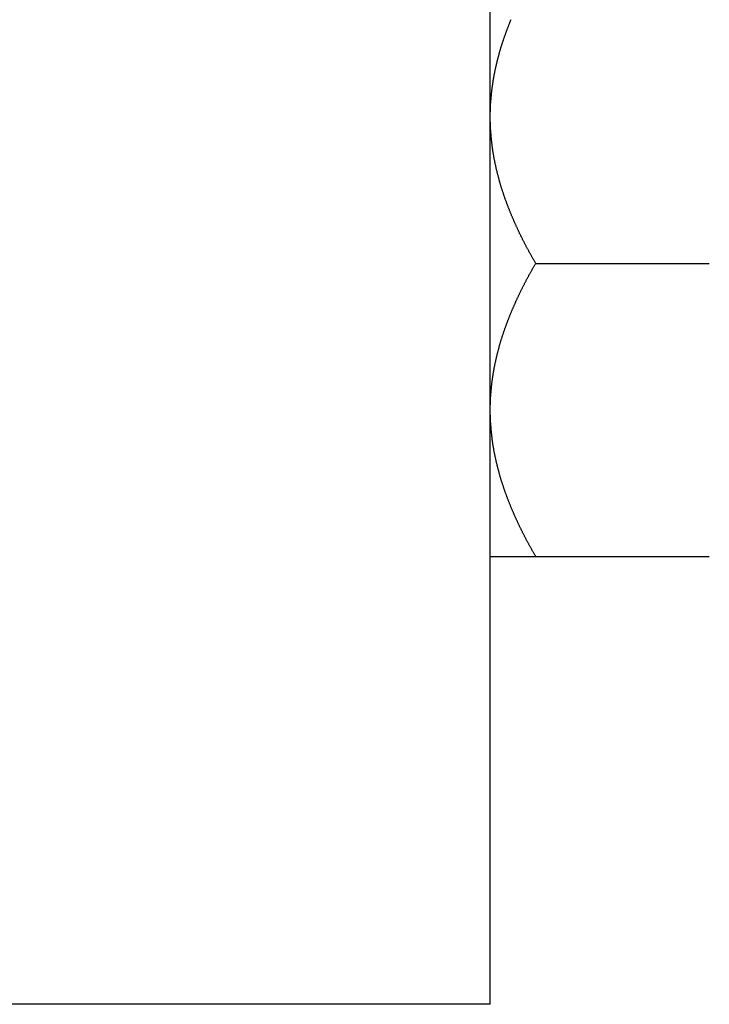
# Model space of a CAD drawing. Extents: x 7.6 to 27.1, y 2.7 to 20.5.
# Tile 20 of 136: x 17.9 to 18.7, y 2.7 to 3.8. Entities that reach past the tile are written whole.
import ezdxf

# ---------------------------------------------------------------- set-up
doc = ezdxf.new("R2010")
doc.units = 0
doc.layers.get('0').update_dxf_attribs({"linetype": 'CONTINUOUS'})

msp = doc.modelspace()

# ---------------------------------------------------------------- linework, layer by layer
at = {"color": 7, "linetype": 'CONTINUOUS'}
for p, q in [((18.43, 2.6817), (18.43, 4.4207)), ((18.4832, 3.5507), (18.6868, 3.5507)), ((18.4832, 3.2069), (18.6868, 3.2069)), ((18.43, 2.6817), (15.097, 2.6817))]:
    msp.add_line(p, q, dxfattribs=at)
at = {"color": 7}
for points in [[(18.43, 3.7226, 0), (18.43, 3.7233, 0), (18.43, 3.724, 0), (18.43, 3.7247, 0), (18.43, 3.7254, 0), (18.43, 3.7261, 0), (18.43, 3.7268, 0), (18.43, 3.7275, 0), (18.43, 3.7282, 0), (18.4301, 3.729, 0), (18.4301, 3.7297, 0), (18.4301, 3.7304, 0), (18.4301, 3.7311, 0), (18.4301, 3.7318, 0), (18.4302, 3.7325, 0), (18.4302, 3.7332, 0), (18.4302, 3.7339, 0), (18.4303, 3.7346, 0), (18.4303, 3.7353, 0), (18.4303, 3.736, 0), (18.4304, 3.7367, 0), (18.4304, 3.7374, 0), (18.4304, 3.7381, 0), (18.4305, 3.7388, 0), (18.4305, 3.7395, 0), (18.4306, 3.7402, 0), (18.4306, 3.7409, 0), (18.4307, 3.7416, 0), (18.4307, 3.7423, 0), (18.4308, 3.743, 0), (18.4308, 3.7437, 0), (18.4309, 3.7444, 0), (18.431, 3.7451, 0), (18.431, 3.7458, 0), (18.4311, 3.7466, 0), (18.4312, 3.7473, 0), (18.4312, 3.7479, 0), (18.4313, 3.7487, 0), (18.4314, 3.7493, 0), (18.4314, 3.75, 0), (18.4315, 3.7507, 0), (18.4316, 3.7514, 0), (18.4317, 3.7521, 0), (18.4318, 3.7528, 0), (18.4318, 3.7535, 0), (18.4319, 3.7542, 0), (18.432, 3.7549, 0), (18.4321, 3.7556, 0), (18.4322, 3.7563, 0), (18.4323, 3.757, 0), (18.4324, 3.7577, 0), (18.4325, 3.7584, 0), (18.4326, 3.7591, 0), (18.4327, 3.7598, 0), (18.4328, 3.7605, 0), (18.4329, 3.7612, 0), (18.433, 3.7619, 0), (18.4331, 3.7626, 0), (18.4332, 3.7633, 0), (18.4333, 3.764, 0), (18.4334, 3.7647, 0), (18.4335, 3.7654, 0), (18.4336, 3.766, 0), (18.4337, 3.7667, 0), (18.4339, 3.7674, 0), (18.434, 3.7681, 0), (18.4341, 3.7688, 0), (18.4342, 3.7695, 0), (18.4344, 3.7702, 0), (18.4345, 3.7709, 0), (18.4346, 3.7716, 0), (18.4347, 3.7723, 0), (18.4349, 3.773, 0), (18.435, 3.7736, 0), (18.4351, 3.7743, 0), (18.4353, 3.775, 0), (18.4354, 3.7757, 0), (18.4356, 3.7764, 0), (18.4357, 3.7771, 0), (18.4358, 3.7778, 0), (18.436, 3.7785, 0), (18.4361, 3.7792, 0), (18.4363, 3.7799, 0), (18.4364, 3.7805, 0), (18.4366, 3.7812, 0), (18.4367, 3.7819, 0), (18.4369, 3.7826, 0), (18.4371, 3.7833, 0), (18.4372, 3.784, 0), (18.4374, 3.7847, 0), (18.4375, 3.7853, 0), (18.4377, 3.786, 0), (18.4379, 3.7867, 0), (18.438, 3.7874, 0), (18.4382, 3.7881, 0), (18.4384, 3.7888, 0), (18.4385, 3.7894, 0), (18.4387, 3.7901, 0), (18.4389, 3.7908, 0), (18.4391, 3.7915, 0), (18.4393, 3.7922, 0), (18.4394, 3.7929, 0), (18.4396, 3.7936, 0), (18.4398, 3.7942, 0), (18.44, 3.7949, 0), (18.4402, 3.7956, 0), (18.4404, 3.7963, 0), (18.4405, 3.797, 0), (18.4407, 3.7976, 0), (18.4409, 3.7983, 0), (18.4411, 3.799, 0), (18.4413, 3.7997, 0), (18.4415, 3.8004, 0), (18.4417, 3.8011, 0), (18.4419, 3.8017, 0), (18.4421, 3.8024, 0), (18.4423, 3.8031, 0), (18.4425, 3.8038, 0), (18.4427, 3.8044, 0), (18.4429, 3.8051, 0), (18.4432, 3.8058, 0), (18.4434, 3.8065, 0), (18.4436, 3.8072, 0), (18.4438, 3.8078, 0), (18.444, 3.8085, 0), (18.4442, 3.8092, 0), (18.4444, 3.8099, 0), (18.4447, 3.8105, 0), (18.4449, 3.8112, 0), (18.4451, 3.8119, 0), (18.4453, 3.8126, 0), (18.4456, 3.8133, 0), (18.4458, 3.8139, 0), (18.446, 3.8146, 0), (18.4463, 3.8153, 0), (18.4465, 3.8159, 0), (18.4467, 3.8166, 0), (18.447, 3.8173, 0), (18.4472, 3.818, 0), (18.4474, 3.8186, 0), (18.4477, 3.8193, 0), (18.4479, 3.82, 0), (18.4482, 3.8207, 0), (18.4484, 3.8213, 0), (18.4486, 3.822, 0), (18.4489, 3.8227, 0), (18.4491, 3.8234, 0), (18.4494, 3.824, 0), (18.4496, 3.8247, 0), (18.4499, 3.8254, 0), (18.4502, 3.826, 0), (18.4504, 3.8267, 0), (18.4507, 3.8274, 0), (18.4509, 3.8281, 0), (18.4512, 3.8287, 0), (18.4514, 3.8294, 0), (18.4517, 3.8301, 0), (18.452, 3.8307, 0), (18.4522, 3.8314, 0), (18.4525, 3.8321, 0), (18.4528, 3.8327, 0), (18.453, 3.8334, 0), (18.4533, 3.8341, 0), (18.4536, 3.8348, 0), (18.4538, 3.8354, 0), (18.4541, 3.8361, 0), (18.4544, 3.8367, 0)], [(18.4832, 3.5507, 0), (18.4828, 3.5513, 0), (18.4824, 3.552, 0), (18.4821, 3.5526, 0), (18.4817, 3.5532, 0), (18.4813, 3.5539, 0), (18.481, 3.5545, 0), (18.4806, 3.5551, 0), (18.4803, 3.5558, 0), (18.4799, 3.5564, 0), (18.4795, 3.557, 0), (18.4792, 3.5577, 0), (18.4788, 3.5583, 0), (18.4785, 3.5589, 0), (18.4781, 3.5596, 0), (18.4778, 3.5602, 0), (18.4774, 3.5609, 0), (18.4771, 3.5615, 0), (18.4767, 3.5621, 0), (18.4764, 3.5628, 0), (18.476, 3.5634, 0), (18.4757, 3.5641, 0), (18.4753, 3.5647, 0), (18.475, 3.5653, 0), (18.4746, 3.566, 0), (18.4743, 3.5666, 0), (18.4739, 3.5673, 0), (18.4736, 3.5679, 0), (18.4733, 3.5685, 0), (18.4729, 3.5692, 0), (18.4726, 3.5698, 0), (18.4722, 3.5705, 0), (18.4719, 3.5711, 0), (18.4716, 3.5717, 0), (18.4712, 3.5724, 0), (18.4709, 3.573, 0), (18.4706, 3.5737, 0), (18.4702, 3.5743, 0), (18.4699, 3.5749, 0), (18.4696, 3.5756, 0), (18.4693, 3.5762, 0), (18.4689, 3.5769, 0), (18.4686, 3.5775, 0), (18.4683, 3.5782, 0), (18.4679, 3.5788, 0), (18.4676, 3.5795, 0), (18.4673, 3.5801, 0), (18.467, 3.5808, 0), (18.4667, 3.5814, 0), (18.4663, 3.582, 0), (18.466, 3.5827, 0), (18.4657, 3.5833, 0), (18.4654, 3.584, 0), (18.4651, 3.5846, 0), (18.4648, 3.5853, 0), (18.4644, 3.5859, 0), (18.4641, 3.5866, 0), (18.4638, 3.5872, 0), (18.4635, 3.5879, 0), (18.4632, 3.5885, 0), (18.4629, 3.5892, 0), (18.4626, 3.5898, 0), (18.4623, 3.5905, 0), (18.462, 3.5911, 0), (18.4617, 3.5918, 0), (18.4614, 3.5924, 0), (18.4611, 3.5931, 0), (18.4608, 3.5937, 0), (18.4605, 3.5944, 0), (18.4602, 3.595, 0), (18.4599, 3.5957, 0), (18.4596, 3.5963, 0), (18.4593, 3.597, 0), (18.459, 3.5976, 0), (18.4587, 3.5983, 0), (18.4584, 3.5989, 0), (18.4581, 3.5996, 0), (18.4579, 3.6002, 0), (18.4576, 3.6009, 0), (18.4573, 3.6016, 0), (18.457, 3.6022, 0), (18.4567, 3.6029, 0), (18.4564, 3.6035, 0), (18.4562, 3.6042, 0), (18.4559, 3.6048, 0), (18.4556, 3.6055, 0), (18.4553, 3.6061, 0), (18.455, 3.6068, 0), (18.4548, 3.6075, 0), (18.4545, 3.6081, 0), (18.4542, 3.6088, 0), (18.454, 3.6094, 0), (18.4537, 3.6101, 0), (18.4534, 3.6108, 0), (18.4531, 3.6114, 0), (18.4529, 3.6121, 0), (18.4526, 3.6127, 0), (18.4524, 3.6134, 0), (18.4521, 3.6141, 0), (18.4518, 3.6147, 0), (18.4516, 3.6154, 0), (18.4513, 3.616, 0), (18.4511, 3.6167, 0), (18.4508, 3.6174, 0), (18.4506, 3.618, 0), (18.4503, 3.6187, 0), (18.45, 3.6194, 0), (18.4498, 3.62, 0), (18.4495, 3.6207, 0), (18.4493, 3.6214, 0), (18.4491, 3.622, 0), (18.4488, 3.6227, 0), (18.4486, 3.6233, 0), (18.4483, 3.624, 0), (18.4481, 3.6247, 0), (18.4478, 3.6254, 0), (18.4476, 3.626, 0), (18.4474, 3.6267, 0), (18.4471, 3.6273, 0), (18.4469, 3.628, 0), (18.4467, 3.6287, 0), (18.4464, 3.6294, 0), (18.4462, 3.63, 0), (18.446, 3.6307, 0), (18.4457, 3.6314, 0), (18.4455, 3.632, 0), (18.4453, 3.6327, 0), (18.4451, 3.6334, 0), (18.4449, 3.634, 0), (18.4446, 3.6347, 0), (18.4444, 3.6354, 0), (18.4442, 3.6361, 0), (18.444, 3.6367, 0), (18.4438, 3.6374, 0), (18.4436, 3.6381, 0), (18.4433, 3.6388, 0), (18.4431, 3.6394, 0), (18.4429, 3.6401, 0), (18.4427, 3.6408, 0), (18.4425, 3.6415, 0), (18.4423, 3.6421, 0), (18.4421, 3.6428, 0), (18.4419, 3.6435, 0), (18.4417, 3.6442, 0), (18.4415, 3.6448, 0), (18.4413, 3.6455, 0), (18.4411, 3.6462, 0), (18.4409, 3.6469, 0), (18.4407, 3.6475, 0), (18.4405, 3.6482, 0), (18.4403, 3.6489, 0), (18.4402, 3.6496, 0), (18.44, 3.6503, 0), (18.4398, 3.6509, 0), (18.4396, 3.6516, 0), (18.4394, 3.6523, 0), (18.4392, 3.653, 0), (18.4391, 3.6537, 0), (18.4389, 3.6544, 0), (18.4387, 3.6551, 0), (18.4385, 3.6557, 0), (18.4384, 3.6564, 0), (18.4382, 3.6571, 0), (18.438, 3.6578, 0), (18.4379, 3.6585, 0), (18.4377, 3.6592, 0), (18.4375, 3.6598, 0), (18.4374, 3.6605, 0), (18.4372, 3.6612, 0), (18.437, 3.6619, 0), (18.4369, 3.6626, 0), (18.4367, 3.6633, 0), (18.4366, 3.664, 0), (18.4364, 3.6647, 0), (18.4363, 3.6654, 0), (18.4361, 3.666, 0), (18.436, 3.6667, 0), (18.4358, 3.6674, 0), (18.4357, 3.6681, 0), (18.4355, 3.6688, 0), (18.4354, 3.6695, 0), (18.4353, 3.6702, 0), (18.4351, 3.6709, 0), (18.435, 3.6716, 0), (18.4348, 3.6723, 0), (18.4347, 3.673, 0), (18.4346, 3.6737, 0), (18.4345, 3.6744, 0), (18.4343, 3.6751, 0), (18.4342, 3.6757, 0), (18.4341, 3.6764, 0), (18.434, 3.6771, 0), (18.4338, 3.6778, 0), (18.4337, 3.6785, 0), (18.4336, 3.6792, 0), (18.4335, 3.6799, 0), (18.4334, 3.6806, 0), (18.4333, 3.6813, 0), (18.4331, 3.682, 0), (18.433, 3.6827, 0), (18.4329, 3.6834, 0), (18.4328, 3.6841, 0), (18.4327, 3.6848, 0), (18.4326, 3.6856, 0), (18.4325, 3.6863, 0), (18.4324, 3.687, 0), (18.4323, 3.6877, 0), (18.4322, 3.6884, 0), (18.4321, 3.6891, 0), (18.4321, 3.6898, 0), (18.432, 3.6905, 0), (18.4319, 3.6912, 0), (18.4318, 3.6919, 0), (18.4317, 3.6926, 0), (18.4316, 3.6933, 0), (18.4316, 3.694, 0), (18.4315, 3.6947, 0), (18.4314, 3.6955, 0), (18.4313, 3.6962, 0), (18.4313, 3.6969, 0), (18.4312, 3.6976, 0), (18.4311, 3.6983, 0), (18.4311, 3.699, 0), (18.431, 3.6997, 0), (18.4309, 3.7004, 0), (18.4309, 3.7011, 0), (18.4308, 3.7018, 0), (18.4308, 3.7026, 0), (18.4307, 3.7033, 0), (18.4306, 3.704, 0), (18.4306, 3.7047, 0), (18.4306, 3.7054, 0), (18.4305, 3.7061, 0), (18.4305, 3.7068, 0), (18.4304, 3.7075, 0), (18.4304, 3.7083, 0), (18.4303, 3.709, 0), (18.4303, 3.7097, 0), (18.4303, 3.7104, 0), (18.4302, 3.7111, 0), (18.4302, 3.7118, 0), (18.4302, 3.7125, 0), (18.4301, 3.7133, 0), (18.4301, 3.714, 0), (18.4301, 3.7147, 0), (18.4301, 3.7154, 0), (18.4301, 3.7161, 0), (18.43, 3.7168, 0), (18.43, 3.7176, 0), (18.43, 3.7183, 0), (18.43, 3.719, 0), (18.43, 3.7197, 0), (18.43, 3.7204, 0), (18.43, 3.7211, 0), (18.43, 3.7219, 0), (18.43, 3.7226, 0)], [(18.43, 3.3788, 0), (18.43, 3.3795, 0), (18.43, 3.3802, 0), (18.43, 3.3809, 0), (18.43, 3.3817, 0), (18.43, 3.3824, 0), (18.43, 3.3831, 0), (18.43, 3.3838, 0), (18.43, 3.3845, 0), (18.4301, 3.3852, 0), (18.4301, 3.3859, 0), (18.4301, 3.3866, 0), (18.4301, 3.3873, 0), (18.4301, 3.388, 0), (18.4302, 3.3887, 0), (18.4302, 3.3894, 0), (18.4302, 3.3901, 0), (18.4303, 3.3908, 0), (18.4303, 3.3916, 0), (18.4303, 3.3923, 0), (18.4304, 3.393, 0), (18.4304, 3.3937, 0), (18.4304, 3.3944, 0), (18.4305, 3.3951, 0), (18.4305, 3.3958, 0), (18.4306, 3.3965, 0), (18.4306, 3.3972, 0), (18.4307, 3.3979, 0), (18.4307, 3.3986, 0), (18.4308, 3.3993, 0), (18.4308, 3.4, 0), (18.4309, 3.4007, 0), (18.431, 3.4014, 0), (18.431, 3.4021, 0), (18.4311, 3.4028, 0), (18.4312, 3.4035, 0), (18.4312, 3.4042, 0), (18.4313, 3.4049, 0), (18.4314, 3.4056, 0), (18.4314, 3.4063, 0), (18.4315, 3.407, 0), (18.4316, 3.4077, 0), (18.4317, 3.4084, 0), (18.4318, 3.4091, 0), (18.4318, 3.4098, 0), (18.4319, 3.4105, 0), (18.432, 3.4112, 0), (18.4321, 3.4119, 0), (18.4322, 3.4126, 0), (18.4323, 3.4133, 0), (18.4324, 3.414, 0), (18.4325, 3.4147, 0), (18.4326, 3.4154, 0), (18.4327, 3.416, 0), (18.4328, 3.4167, 0), (18.4329, 3.4174, 0), (18.433, 3.4181, 0), (18.4331, 3.4188, 0), (18.4332, 3.4195, 0), (18.4333, 3.4202, 0), (18.4334, 3.4209, 0), (18.4335, 3.4216, 0), (18.4336, 3.4223, 0), (18.4337, 3.423, 0), (18.4339, 3.4237, 0), (18.434, 3.4244, 0), (18.4341, 3.4251, 0), (18.4342, 3.4258, 0), (18.4344, 3.4264, 0), (18.4345, 3.4271, 0), (18.4346, 3.4278, 0), (18.4347, 3.4285, 0), (18.4349, 3.4292, 0), (18.435, 3.4299, 0), (18.4351, 3.4306, 0), (18.4353, 3.4313, 0), (18.4354, 3.432, 0), (18.4356, 3.4327, 0), (18.4357, 3.4333, 0), (18.4358, 3.434, 0), (18.436, 3.4347, 0), (18.4361, 3.4354, 0), (18.4363, 3.4361, 0), (18.4364, 3.4368, 0), (18.4366, 3.4375, 0), (18.4367, 3.4382, 0), (18.4369, 3.4388, 0), (18.4371, 3.4395, 0), (18.4372, 3.4402, 0), (18.4374, 3.4409, 0), (18.4375, 3.4416, 0), (18.4377, 3.4423, 0), (18.4379, 3.443, 0), (18.438, 3.4436, 0), (18.4382, 3.4443, 0), (18.4384, 3.445, 0), (18.4385, 3.4457, 0), (18.4387, 3.4464, 0), (18.4389, 3.4471, 0), (18.4391, 3.4478, 0), (18.4393, 3.4484, 0), (18.4394, 3.4491, 0), (18.4396, 3.4498, 0), (18.4398, 3.4505, 0), (18.44, 3.4512, 0), (18.4402, 3.4518, 0), (18.4404, 3.4525, 0), (18.4405, 3.4532, 0), (18.4407, 3.4539, 0), (18.4409, 3.4546, 0), (18.4411, 3.4552, 0), (18.4413, 3.4559, 0), (18.4415, 3.4566, 0), (18.4417, 3.4573, 0), (18.4419, 3.458, 0), (18.4421, 3.4587, 0), (18.4423, 3.4593, 0), (18.4425, 3.46, 0), (18.4427, 3.4607, 0), (18.4429, 3.4614, 0), (18.4432, 3.4621, 0), (18.4434, 3.4627, 0), (18.4436, 3.4634, 0), (18.4438, 3.4641, 0), (18.444, 3.4648, 0), (18.4442, 3.4654, 0), (18.4444, 3.4661, 0), (18.4447, 3.4668, 0), (18.4449, 3.4675, 0), (18.4451, 3.4682, 0), (18.4453, 3.4688, 0), (18.4456, 3.4695, 0), (18.4458, 3.4702, 0), (18.446, 3.4708, 0), (18.4463, 3.4715, 0), (18.4465, 3.4722, 0), (18.4467, 3.4729, 0), (18.447, 3.4735, 0), (18.4472, 3.4742, 0), (18.4474, 3.4749, 0), (18.4477, 3.4756, 0), (18.4479, 3.4762, 0), (18.4482, 3.4769, 0), (18.4484, 3.4776, 0), (18.4486, 3.4783, 0), (18.4489, 3.4789, 0), (18.4491, 3.4796, 0), (18.4494, 3.4803, 0), (18.4496, 3.481, 0), (18.4499, 3.4816, 0), (18.4502, 3.4823, 0), (18.4504, 3.483, 0), (18.4507, 3.4836, 0), (18.4509, 3.4843, 0), (18.4512, 3.485, 0), (18.4514, 3.4857, 0), (18.4517, 3.4863, 0), (18.452, 3.487, 0), (18.4522, 3.4877, 0), (18.4525, 3.4883, 0), (18.4528, 3.489, 0), (18.453, 3.4897, 0), (18.4533, 3.4903, 0), (18.4536, 3.491, 0), (18.4538, 3.4917, 0), (18.4541, 3.4923, 0), (18.4544, 3.493, 0), (18.4547, 3.4937, 0), (18.4549, 3.4943, 0), (18.4552, 3.495, 0), (18.4555, 3.4957, 0), (18.4558, 3.4963, 0), (18.4561, 3.497, 0), (18.4563, 3.4977, 0), (18.4566, 3.4983, 0), (18.4569, 3.499, 0), (18.4572, 3.4996, 0), (18.4575, 3.5003, 0), (18.4578, 3.501, 0), (18.4581, 3.5016, 0), (18.4584, 3.5023, 0), (18.4587, 3.5029, 0), (18.459, 3.5036, 0), (18.4592, 3.5043, 0), (18.4595, 3.5049, 0), (18.4598, 3.5056, 0), (18.4601, 3.5062, 0), (18.4604, 3.5069, 0), (18.4607, 3.5076, 0), (18.461, 3.5082, 0), (18.4613, 3.5089, 0), (18.4616, 3.5095, 0), (18.4619, 3.5102, 0), (18.4623, 3.5108, 0), (18.4626, 3.5115, 0), (18.4629, 3.5121, 0), (18.4632, 3.5128, 0), (18.4635, 3.5134, 0), (18.4638, 3.5141, 0), (18.4641, 3.5147, 0), (18.4644, 3.5154, 0), (18.4647, 3.516, 0), (18.4651, 3.5167, 0), (18.4654, 3.5173, 0), (18.4657, 3.518, 0), (18.466, 3.5187, 0), (18.4663, 3.5193, 0), (18.4666, 3.52, 0), (18.467, 3.5206, 0), (18.4673, 3.5212, 0), (18.4676, 3.5219, 0), (18.4679, 3.5225, 0), (18.4683, 3.5232, 0), (18.4686, 3.5238, 0), (18.4689, 3.5245, 0), (18.4692, 3.5251, 0), (18.4696, 3.5258, 0), (18.4699, 3.5264, 0), (18.4702, 3.5271, 0), (18.4706, 3.5277, 0), (18.4709, 3.5284, 0), (18.4712, 3.529, 0), (18.4716, 3.5296, 0), (18.4719, 3.5303, 0), (18.4722, 3.5309, 0), (18.4726, 3.5316, 0), (18.4729, 3.5322, 0), (18.4733, 3.5328, 0), (18.4736, 3.5335, 0), (18.4739, 3.5341, 0), (18.4743, 3.5348, 0), (18.4746, 3.5354, 0), (18.475, 3.5361, 0), (18.4753, 3.5367, 0), (18.4757, 3.5373, 0), (18.476, 3.538, 0), (18.4764, 3.5386, 0), (18.4767, 3.5393, 0), (18.4771, 3.5399, 0), (18.4774, 3.5405, 0), (18.4778, 3.5412, 0), (18.4781, 3.5418, 0), (18.4785, 3.5424, 0), (18.4788, 3.5431, 0), (18.4792, 3.5437, 0), (18.4795, 3.5444, 0), (18.4799, 3.545, 0), (18.4803, 3.5456, 0), (18.4806, 3.5463, 0), (18.481, 3.5469, 0), (18.4813, 3.5475, 0), (18.4817, 3.5482, 0), (18.4821, 3.5488, 0), (18.4824, 3.5494, 0), (18.4828, 3.5501, 0), (18.4832, 3.5507, 0)], [(18.4832, 3.2069, 0), (18.4828, 3.2076, 0), (18.4824, 3.2082, 0), (18.4821, 3.2088, 0), (18.4817, 3.2095, 0), (18.4813, 3.2101, 0), (18.481, 3.2107, 0), (18.4806, 3.2114, 0), (18.4803, 3.212, 0), (18.4799, 3.2127, 0), (18.4795, 3.2133, 0), (18.4792, 3.2139, 0), (18.4788, 3.2146, 0), (18.4785, 3.2152, 0), (18.4781, 3.2158, 0), (18.4778, 3.2165, 0), (18.4774, 3.2171, 0), (18.4771, 3.2178, 0), (18.4767, 3.2184, 0), (18.4764, 3.219, 0), (18.476, 3.2197, 0), (18.4757, 3.2203, 0), (18.4753, 3.221, 0), (18.475, 3.2216, 0), (18.4746, 3.2222, 0), (18.4743, 3.2229, 0), (18.4739, 3.2235, 0), (18.4736, 3.2241, 0), (18.4733, 3.2248, 0), (18.4729, 3.2254, 0), (18.4726, 3.2261, 0), (18.4722, 3.2267, 0), (18.4719, 3.2273, 0), (18.4716, 3.228, 0), (18.4712, 3.2286, 0), (18.4709, 3.2293, 0), (18.4706, 3.2299, 0), (18.4702, 3.2306, 0), (18.4699, 3.2312, 0), (18.4696, 3.2318, 0), (18.4693, 3.2325, 0), (18.4689, 3.2331, 0), (18.4686, 3.2338, 0), (18.4683, 3.2344, 0), (18.4679, 3.2351, 0), (18.4676, 3.2357, 0), (18.4673, 3.2363, 0), (18.467, 3.237, 0), (18.4667, 3.2376, 0), (18.4663, 3.2383, 0), (18.466, 3.2389, 0), (18.4657, 3.2396, 0), (18.4654, 3.2402, 0), (18.4651, 3.2409, 0), (18.4648, 3.2415, 0), (18.4644, 3.2422, 0), (18.4641, 3.2428, 0), (18.4638, 3.2435, 0), (18.4635, 3.2441, 0), (18.4632, 3.2448, 0), (18.4629, 3.2454, 0), (18.4626, 3.2461, 0), (18.4623, 3.2467, 0), (18.462, 3.2474, 0), (18.4617, 3.248, 0), (18.4614, 3.2487, 0), (18.4611, 3.2493, 0), (18.4608, 3.25, 0), (18.4605, 3.2506, 0), (18.4602, 3.2513, 0), (18.4599, 3.2519, 0), (18.4596, 3.2526, 0), (18.4593, 3.2532, 0), (18.459, 3.2539, 0), (18.4587, 3.2545, 0), (18.4584, 3.2552, 0), (18.4581, 3.2558, 0), (18.4579, 3.2565, 0), (18.4576, 3.2572, 0), (18.4573, 3.2578, 0), (18.457, 3.2585, 0), (18.4567, 3.2591, 0), (18.4564, 3.2598, 0), (18.4562, 3.2604, 0), (18.4559, 3.2611, 0), (18.4556, 3.2617, 0), (18.4553, 3.2624, 0), (18.455, 3.2631, 0), (18.4548, 3.2637, 0), (18.4545, 3.2644, 0), (18.4542, 3.265, 0), (18.454, 3.2657, 0), (18.4537, 3.2664, 0), (18.4534, 3.267, 0), (18.4531, 3.2677, 0), (18.4529, 3.2683, 0), (18.4526, 3.269, 0), (18.4524, 3.2696, 0), (18.4521, 3.2703, 0), (18.4518, 3.271, 0), (18.4516, 3.2716, 0), (18.4513, 3.2723, 0), (18.4511, 3.2729, 0), (18.4508, 3.2736, 0), (18.4506, 3.2743, 0), (18.4503, 3.2749, 0), (18.45, 3.2756, 0), (18.4498, 3.2763, 0), (18.4495, 3.2769, 0), (18.4493, 3.2776, 0), (18.4491, 3.2783, 0), (18.4488, 3.2789, 0), (18.4486, 3.2796, 0), (18.4483, 3.2803, 0), (18.4481, 3.2809, 0), (18.4478, 3.2816, 0), (18.4476, 3.2823, 0), (18.4474, 3.2829, 0), (18.4471, 3.2836, 0), (18.4469, 3.2843, 0), (18.4467, 3.2849, 0), (18.4464, 3.2856, 0), (18.4462, 3.2863, 0), (18.446, 3.2869, 0), (18.4457, 3.2876, 0), (18.4455, 3.2883, 0), (18.4453, 3.2889, 0), (18.4451, 3.2896, 0), (18.4449, 3.2903, 0), (18.4446, 3.291, 0), (18.4444, 3.2916, 0), (18.4442, 3.2923, 0), (18.444, 3.293, 0), (18.4438, 3.2937, 0), (18.4436, 3.2943, 0), (18.4433, 3.295, 0), (18.4431, 3.2957, 0), (18.4429, 3.2963, 0), (18.4427, 3.297, 0), (18.4425, 3.2977, 0), (18.4423, 3.2984, 0), (18.4421, 3.2991, 0), (18.4419, 3.2997, 0), (18.4417, 3.3004, 0), (18.4415, 3.3011, 0), (18.4413, 3.3018, 0), (18.4411, 3.3024, 0), (18.4409, 3.3031, 0), (18.4407, 3.3038, 0), (18.4405, 3.3045, 0), (18.4403, 3.3052, 0), (18.4402, 3.3058, 0), (18.44, 3.3065, 0), (18.4398, 3.3072, 0), (18.4396, 3.3079, 0), (18.4394, 3.3086, 0), (18.4392, 3.3093, 0), (18.4391, 3.3099, 0), (18.4389, 3.3106, 0), (18.4387, 3.3113, 0), (18.4385, 3.312, 0), (18.4384, 3.3127, 0), (18.4382, 3.3133, 0), (18.438, 3.314, 0), (18.4379, 3.3147, 0), (18.4377, 3.3154, 0), (18.4375, 3.3161, 0), (18.4374, 3.3168, 0), (18.4372, 3.3175, 0), (18.437, 3.3182, 0), (18.4369, 3.3188, 0), (18.4367, 3.3195, 0), (18.4366, 3.3202, 0), (18.4364, 3.3209, 0), (18.4363, 3.3216, 0), (18.4361, 3.3223, 0), (18.436, 3.323, 0), (18.4358, 3.3237, 0), (18.4357, 3.3244, 0), (18.4355, 3.3251, 0), (18.4354, 3.3258, 0), (18.4353, 3.3264, 0), (18.4351, 3.3271, 0), (18.435, 3.3278, 0), (18.4348, 3.3285, 0), (18.4347, 3.3292, 0), (18.4346, 3.3299, 0), (18.4345, 3.3306, 0), (18.4343, 3.3313, 0), (18.4342, 3.332, 0), (18.4341, 3.3327, 0), (18.434, 3.3334, 0), (18.4338, 3.3341, 0), (18.4337, 3.3348, 0), (18.4336, 3.3355, 0), (18.4335, 3.3362, 0), (18.4334, 3.3369, 0), (18.4333, 3.3376, 0), (18.4331, 3.3383, 0), (18.433, 3.339, 0), (18.4329, 3.3397, 0), (18.4328, 3.3404, 0), (18.4327, 3.3411, 0), (18.4326, 3.3418, 0), (18.4325, 3.3425, 0), (18.4324, 3.3432, 0), (18.4323, 3.3439, 0), (18.4322, 3.3446, 0), (18.4321, 3.3453, 0), (18.4321, 3.346, 0), (18.432, 3.3467, 0), (18.4319, 3.3474, 0), (18.4318, 3.3482, 0), (18.4317, 3.3489, 0), (18.4316, 3.3496, 0), (18.4316, 3.3503, 0), (18.4315, 3.351, 0), (18.4314, 3.3517, 0), (18.4313, 3.3524, 0), (18.4313, 3.3531, 0), (18.4312, 3.3538, 0), (18.4311, 3.3545, 0), (18.4311, 3.3552, 0), (18.431, 3.356, 0), (18.4309, 3.3567, 0), (18.4309, 3.3574, 0), (18.4308, 3.3581, 0), (18.4308, 3.3588, 0), (18.4307, 3.3595, 0), (18.4306, 3.3602, 0), (18.4306, 3.3609, 0), (18.4306, 3.3617, 0), (18.4305, 3.3624, 0), (18.4305, 3.3631, 0), (18.4304, 3.3638, 0), (18.4304, 3.3645, 0), (18.4303, 3.3652, 0), (18.4303, 3.366, 0), (18.4303, 3.3667, 0), (18.4302, 3.3674, 0), (18.4302, 3.3681, 0), (18.4302, 3.3688, 0), (18.4301, 3.3695, 0), (18.4301, 3.3702, 0), (18.4301, 3.371, 0), (18.4301, 3.3717, 0), (18.4301, 3.3724, 0), (18.43, 3.3731, 0), (18.43, 3.3738, 0), (18.43, 3.3745, 0), (18.43, 3.3752, 0), (18.43, 3.376, 0), (18.43, 3.3767, 0), (18.43, 3.3774, 0), (18.43, 3.3781, 0), (18.43, 3.3788, 0)], [(18.43, 3.2069, 0), (18.43, 3.2069, 0), (18.43, 3.2069, 0), (18.43, 3.2069, 0), (18.43, 3.2069, 0), (18.43, 3.2069, 0), (18.43, 3.2069, 0), (18.43, 3.2069, 0), (18.43, 3.2069, 0), (18.4301, 3.2069, 0), (18.4301, 3.2069, 0), (18.4301, 3.2069, 0), (18.4301, 3.2069, 0), (18.4301, 3.2069, 0), (18.4302, 3.2069, 0), (18.4302, 3.2069, 0), (18.4302, 3.2069, 0), (18.4303, 3.2069, 0), (18.4303, 3.2069, 0), (18.4303, 3.2069, 0), (18.4304, 3.2069, 0), (18.4304, 3.2069, 0), (18.4304, 3.2069, 0), (18.4305, 3.2069, 0), (18.4305, 3.2069, 0), (18.4306, 3.2069, 0), (18.4306, 3.2069, 0), (18.4307, 3.2069, 0), (18.4307, 3.2069, 0), (18.4308, 3.2069, 0), (18.4308, 3.2069, 0), (18.4309, 3.2069, 0), (18.431, 3.2069, 0), (18.431, 3.2069, 0), (18.4311, 3.2069, 0), (18.4312, 3.2069, 0), (18.4312, 3.2069, 0), (18.4313, 3.2069, 0), (18.4314, 3.2069, 0), (18.4314, 3.2069, 0), (18.4315, 3.2069, 0), (18.4316, 3.2069, 0), (18.4317, 3.2069, 0), (18.4318, 3.2069, 0), (18.4318, 3.2069, 0), (18.4319, 3.2069, 0), (18.432, 3.2069, 0), (18.4321, 3.2069, 0), (18.4322, 3.2069, 0), (18.4323, 3.2069, 0), (18.4324, 3.2069, 0), (18.4325, 3.2069, 0), (18.4326, 3.2069, 0), (18.4327, 3.2069, 0), (18.4328, 3.2069, 0), (18.4329, 3.2069, 0), (18.433, 3.2069, 0), (18.4331, 3.2069, 0), (18.4332, 3.2069, 0), (18.4333, 3.2069, 0), (18.4334, 3.2069, 0), (18.4335, 3.2069, 0), (18.4336, 3.2069, 0), (18.4337, 3.2069, 0), (18.4339, 3.2069, 0), (18.434, 3.2069, 0), (18.4341, 3.2069, 0), (18.4342, 3.2069, 0), (18.4344, 3.2069, 0), (18.4345, 3.2069, 0), (18.4346, 3.2069, 0), (18.4347, 3.2069, 0), (18.4349, 3.2069, 0), (18.435, 3.2069, 0), (18.4351, 3.2069, 0), (18.4353, 3.2069, 0), (18.4354, 3.2069, 0), (18.4356, 3.2069, 0), (18.4357, 3.2069, 0), (18.4358, 3.2069, 0), (18.436, 3.2069, 0), (18.4361, 3.2069, 0), (18.4363, 3.2069, 0), (18.4364, 3.2069, 0), (18.4366, 3.2069, 0), (18.4367, 3.2069, 0), (18.4369, 3.2069, 0), (18.4371, 3.2069, 0), (18.4372, 3.2069, 0), (18.4374, 3.2069, 0), (18.4375, 3.2069, 0), (18.4377, 3.2069, 0), (18.4379, 3.2069, 0), (18.438, 3.2069, 0), (18.4382, 3.2069, 0), (18.4384, 3.2069, 0), (18.4385, 3.2069, 0), (18.4387, 3.2069, 0), (18.4389, 3.2069, 0), (18.4391, 3.2069, 0), (18.4393, 3.2069, 0), (18.4394, 3.2069, 0), (18.4396, 3.2069, 0), (18.4398, 3.2069, 0), (18.44, 3.2069, 0), (18.4402, 3.2069, 0), (18.4404, 3.2069, 0), (18.4405, 3.2069, 0), (18.4407, 3.2069, 0), (18.4409, 3.2069, 0), (18.4411, 3.2069, 0), (18.4413, 3.2069, 0), (18.4415, 3.2069, 0), (18.4417, 3.2069, 0), (18.4419, 3.2069, 0), (18.4421, 3.2069, 0), (18.4423, 3.2069, 0), (18.4425, 3.2069, 0), (18.4427, 3.2069, 0), (18.4429, 3.2069, 0), (18.4432, 3.2069, 0), (18.4434, 3.2069, 0), (18.4436, 3.2069, 0), (18.4438, 3.2069, 0), (18.444, 3.2069, 0), (18.4442, 3.2069, 0), (18.4444, 3.2069, 0), (18.4447, 3.2069, 0), (18.4449, 3.2069, 0), (18.4451, 3.2069, 0), (18.4453, 3.2069, 0), (18.4456, 3.2069, 0), (18.4458, 3.2069, 0), (18.446, 3.2069, 0), (18.4463, 3.2069, 0), (18.4465, 3.2069, 0), (18.4467, 3.2069, 0), (18.447, 3.2069, 0), (18.4472, 3.2069, 0), (18.4474, 3.2069, 0), (18.4477, 3.2069, 0), (18.4479, 3.2069, 0), (18.4482, 3.2069, 0), (18.4484, 3.2069, 0), (18.4486, 3.2069, 0), (18.4489, 3.2069, 0), (18.4491, 3.2069, 0), (18.4494, 3.2069, 0), (18.4496, 3.2069, 0), (18.4499, 3.2069, 0), (18.4502, 3.2069, 0), (18.4504, 3.2069, 0), (18.4507, 3.2069, 0), (18.4509, 3.2069, 0), (18.4512, 3.2069, 0), (18.4514, 3.2069, 0), (18.4517, 3.2069, 0), (18.452, 3.2069, 0), (18.4522, 3.2069, 0), (18.4525, 3.2069, 0), (18.4528, 3.2069, 0), (18.453, 3.2069, 0), (18.4533, 3.2069, 0), (18.4536, 3.2069, 0), (18.4538, 3.2069, 0), (18.4541, 3.2069, 0), (18.4544, 3.2069, 0), (18.4547, 3.2069, 0), (18.4549, 3.2069, 0), (18.4552, 3.2069, 0), (18.4555, 3.2069, 0), (18.4558, 3.2069, 0), (18.4561, 3.2069, 0), (18.4563, 3.2069, 0), (18.4566, 3.2069, 0), (18.4569, 3.2069, 0), (18.4572, 3.2069, 0), (18.4575, 3.2069, 0), (18.4578, 3.2069, 0), (18.4581, 3.2069, 0), (18.4584, 3.2069, 0), (18.4587, 3.2069, 0), (18.459, 3.2069, 0), (18.4592, 3.2069, 0), (18.4595, 3.2069, 0), (18.4598, 3.2069, 0), (18.4601, 3.2069, 0), (18.4604, 3.2069, 0), (18.4607, 3.2069, 0), (18.461, 3.2069, 0), (18.4613, 3.2069, 0), (18.4616, 3.2069, 0), (18.4619, 3.2069, 0), (18.4623, 3.2069, 0), (18.4626, 3.2069, 0), (18.4629, 3.2069, 0), (18.4632, 3.2069, 0), (18.4635, 3.2069, 0), (18.4638, 3.2069, 0), (18.4641, 3.2069, 0), (18.4644, 3.2069, 0), (18.4647, 3.2069, 0), (18.4651, 3.2069, 0), (18.4654, 3.2069, 0), (18.4657, 3.2069, 0), (18.466, 3.2069, 0), (18.4663, 3.2069, 0), (18.4666, 3.2069, 0), (18.467, 3.2069, 0), (18.4673, 3.2069, 0), (18.4676, 3.2069, 0), (18.4679, 3.2069, 0), (18.4683, 3.2069, 0), (18.4686, 3.2069, 0), (18.4689, 3.2069, 0), (18.4692, 3.2069, 0), (18.4696, 3.2069, 0), (18.4699, 3.2069, 0), (18.4702, 3.2069, 0), (18.4706, 3.2069, 0), (18.4709, 3.2069, 0), (18.4712, 3.2069, 0), (18.4716, 3.2069, 0), (18.4719, 3.2069, 0), (18.4722, 3.2069, 0), (18.4726, 3.2069, 0), (18.4729, 3.2069, 0), (18.4733, 3.2069, 0), (18.4736, 3.2069, 0), (18.4739, 3.2069, 0), (18.4743, 3.2069, 0), (18.4746, 3.2069, 0), (18.475, 3.2069, 0), (18.4753, 3.2069, 0), (18.4757, 3.2069, 0), (18.476, 3.2069, 0), (18.4764, 3.2069, 0), (18.4767, 3.2069, 0), (18.4771, 3.2069, 0), (18.4774, 3.2069, 0), (18.4778, 3.2069, 0), (18.4781, 3.2069, 0), (18.4785, 3.2069, 0), (18.4788, 3.2069, 0), (18.4792, 3.2069, 0), (18.4795, 3.2069, 0), (18.4799, 3.2069, 0), (18.4803, 3.2069, 0), (18.4806, 3.2069, 0), (18.481, 3.2069, 0), (18.4813, 3.2069, 0), (18.4817, 3.2069, 0), (18.4821, 3.2069, 0), (18.4824, 3.2069, 0), (18.4828, 3.2069, 0), (18.4832, 3.2069, 0)]]:
    msp.add_polyline3d(points, dxfattribs=at)

doc.saveas('drawing.dxf')
